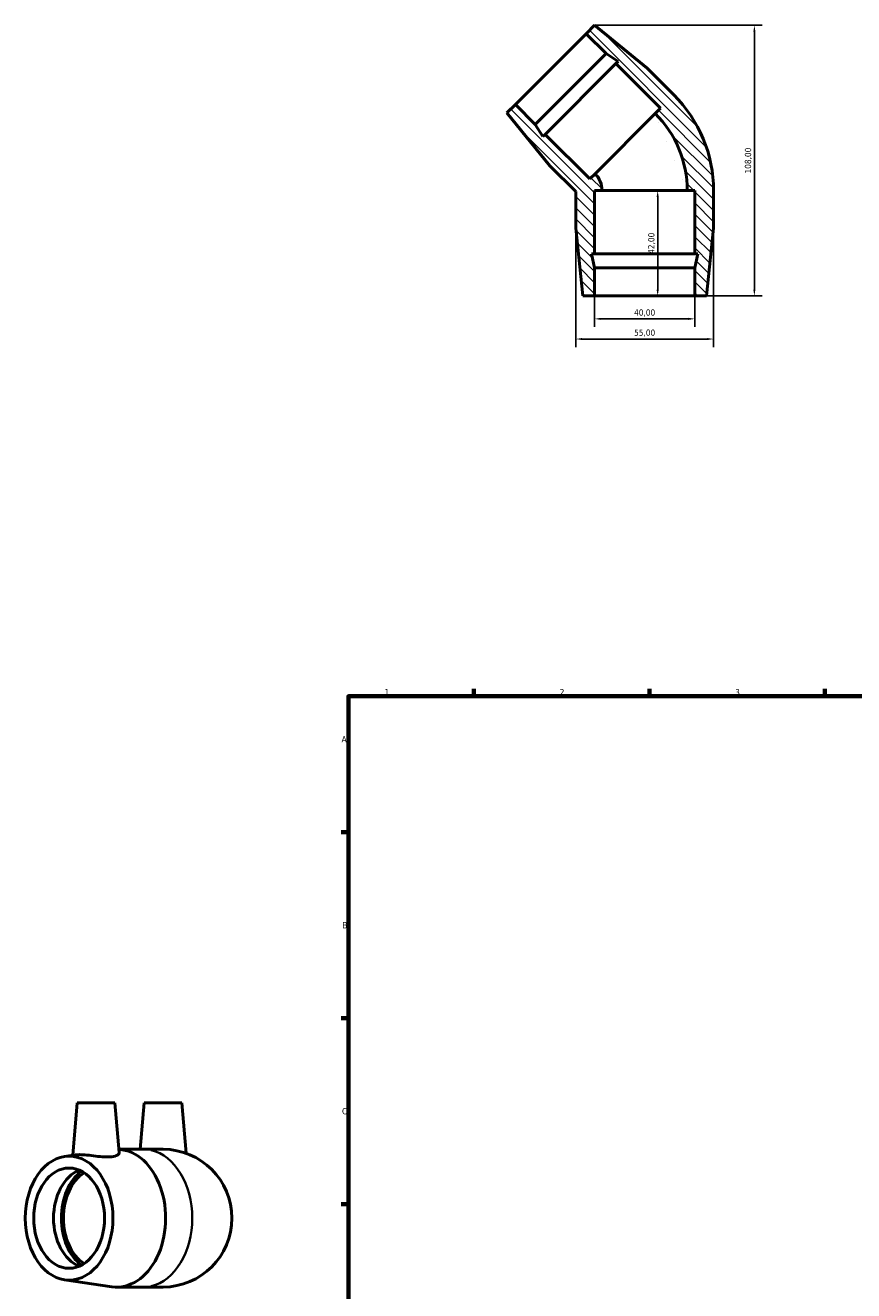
# Model space of a CAD drawing. Header units: millimetres. Extents: x -109 to 1271, y -161 to 853.
# Tile 2 of 5: x -109 to 222, y 337 to 842. Entities that reach past the tile are written whole.
import ezdxf

# ---------------------------------------------------------------- set-up
doc = ezdxf.new("R2010")
doc.units = ezdxf.units.MM
for name, color, linetype, lineweight in [('Border (ISO)', 7, 'Continuous', 70), ('Dimension (ISO)', 7, 'Continuous', 25), ('Hatch (ISO)', 7, 'Continuous', 18), ('Visible (ISO)', 7, 'Continuous', 50), ('Visible Narrow (ISO)', 7, 'Continuous', 35)]:
    doc.layers.add(name, color=color, linetype=linetype, lineweight=lineweight)
doc.styles.add('Note Text (ISO)', font='tahoma.ttf')
doc.dimstyles.new('Default (ISO)', dxfattribs={"dimtxt": 2.5, "dimasz": 2.5, "dimexe": 3.175, "dimexo": 0, "dimgap": 0.762, "dimtad": 1, "dimrnd": 1e-08, "dimzin": 0, "dimtxsty": 'Note Text (ISO)', "dimcen": 0.09, "dimdle": 10, "dimclrd": 256, "dimclre": 256, "dimclrt": 232, "dimazin": 0, "dimtfac": 1.40208, "dimtmove": 0, "dimatfit": 3, "dimfxl": 1, "dimtolj": 1, "dimtzin": 0, "dimlwd": -1, "dimlwe": -1, "dimarcsym": 0})

# ---------------------------------------------------------------- blocks, each defined once
blk = doc.blocks.new('Borders Default Border')
at = {"layer": 'Border (ISO)'}
for p, q in [((70.08, 574), (70.08, 576.9)), ((140.17, 574), (140.17, 576.9)), ((210.25, 574), (210.25, 576.9)), ((20, 519.75), (17.1, 519.75)), ((20, 445.5), (17.1, 445.5)), ((20, 371.25), (17.1, 371.25))]:
    blk.add_line(p, q, dxfattribs=at)
at = {"layer": 'Border (ISO)', "flags": 128}
blk.add_lwpolyline([(20, 20), (20, 574), (821, 574), (821, 20), (20, 20)], dxfattribs=at)
at = {"layer": 'Border (ISO)', "color": 232, "true_color": 0xca0064, "char_height": 2.5, "attachment_point": 7, "style": 'Note Text (ISO)'}
for s, insert in [('1', (34.48, 574.4)), ('2', (104.37, 574.4)), ('3', (174.43, 574.35)), ('A', (17.29, 555.62)), ('B', (17.59, 481.37)), ('C', (17.43, 407.08))]:
    blk.add_mtext(s, dxfattribs=dict(at, insert=insert))
blk = doc.blocks.new('*D11')
at = {"layer": 'Defpoints', "color": 0, "transparency": 16777216}
for p in [(118.31, 841.82), (182.1, 841.82), (138.29, 733.82)]:
    blk.add_point(p, dxfattribs=at)
at = {"layer": 'Dimension (ISO)', "transparency": 16777216}
for p, q in [((118.31, 841.82), (185.28, 841.82)), ((182.1, 736.32), (182.1, 839.32)), ((138.29, 733.82), (185.28, 733.82))]:
    blk.add_line(p, q, dxfattribs=at)
for points in [[(181.69, 839.32), (182.52, 839.32), (182.1, 841.82)], [(181.69, 736.32), (182.52, 736.32), (182.1, 733.82)]]:
    blk.add_solid(points, dxfattribs=at)
at = {"layer": 'Dimension (ISO)', "color": 232, "true_color": 0xca0064, "transparency": 16777216, "insert": (179.75, 787.82), "char_height": 2.5, "attachment_point": 5, "rotation": 90, "style": 'Note Text (ISO)'}
blk.add_mtext('\\A1;108,00', dxfattribs=at)
blk = doc.blocks.new('*D12')
at = {"layer": 'Defpoints', "color": 0, "transparency": 16777216}
for p in [(138.29, 775.82), (143.49, 775.82), (138.29, 733.82)]:
    blk.add_point(p, dxfattribs=at)
at = {"layer": 'Dimension (ISO)', "transparency": 16777216}
for p, q in [((138.29, 775.82), (146.67, 775.82)), ((143.49, 736.32), (143.49, 773.32)), ((138.29, 733.82), (146.67, 733.82))]:
    blk.add_line(p, q, dxfattribs=at)
for points in [[(143.07, 773.32), (143.91, 773.32), (143.49, 775.82)], [(143.07, 736.32), (143.91, 736.32), (143.49, 733.82)]]:
    blk.add_solid(points, dxfattribs=at)
at = {"layer": 'Dimension (ISO)', "color": 232, "true_color": 0xca0064, "transparency": 16777216, "insert": (141.14, 754.82), "char_height": 2.5, "attachment_point": 5, "rotation": 90, "style": 'Note Text (ISO)'}
blk.add_mtext('\\A1;42,00', dxfattribs=at)
blk = doc.blocks.new('*D13')
at = {"layer": 'Defpoints', "color": 0, "transparency": 16777216}
for p in [(118.29, 733.82), (158.29, 733.82), (158.29, 724.64)]:
    blk.add_point(p, dxfattribs=at)
at = {"layer": 'Dimension (ISO)', "transparency": 16777216}
for p, q in [((118.29, 733.82), (118.29, 721.46)), ((158.29, 733.82), (158.29, 721.46)), ((120.79, 724.64), (155.79, 724.64))]:
    blk.add_line(p, q, dxfattribs=at)
for points in [[(120.79, 725.06), (120.79, 724.22), (118.29, 724.64)], [(155.79, 725.06), (155.79, 724.22), (158.29, 724.64)]]:
    blk.add_solid(points, dxfattribs=at)
at = {"layer": 'Dimension (ISO)', "color": 232, "true_color": 0xca0064, "transparency": 16777216, "insert": (138.29, 726.99), "char_height": 2.5, "attachment_point": 5, "style": 'Note Text (ISO)'}
blk.add_mtext('\\A1;40,00', dxfattribs=at)
blk = doc.blocks.new('*D14')
at = {"layer": 'Defpoints', "color": 0, "transparency": 16777216}
for p in [(110.79, 760.82), (165.79, 760.82), (165.79, 716.59)]:
    blk.add_point(p, dxfattribs=at)
at = {"layer": 'Dimension (ISO)', "transparency": 16777216}
for p, q in [((110.79, 760.82), (110.79, 713.41)), ((165.79, 760.82), (165.79, 713.41)), ((113.29, 716.59), (163.29, 716.59))]:
    blk.add_line(p, q, dxfattribs=at)
for points in [[(113.29, 717.01), (113.29, 716.17), (110.79, 716.59)], [(163.29, 717.01), (163.29, 716.17), (165.79, 716.59)]]:
    blk.add_solid(points, dxfattribs=at)
at = {"layer": 'Dimension (ISO)', "color": 232, "true_color": 0xca0064, "transparency": 16777216, "insert": (138.29, 718.94), "char_height": 2.5, "attachment_point": 5, "style": 'Note Text (ISO)'}
blk.add_mtext('\\A1;55,00', dxfattribs=at)

msp = doc.modelspace()

# ---------------------------------------------------------------- hatches: boundary and pattern name
at = {"layer": 'Hatch (ISO)'}
h = msp.add_hatch(dxfattribs=at)
h.set_pattern_fill('ANSI31', color=256, scale=25.4, angle=90, style=0)
h.set_pattern_definition([(135, (420.9383, -241.5947), (-2.245064, -2.245064), [])])
edge = h.paths.add_edge_path()
edge.add_ellipse((111.705, 775.819), major_axis=(54.088, 0), ratio=1, start_angle=0, end_angle=45)
edge.add_line((149.951, 814.065), (139.345, 824.672))
edge.add_line((139.345, 824.672), (118.308, 841.819))
edge.add_line((118.308, 841.819), (114.95, 838.46))
edge.add_line((114.95, 838.46), (122.869, 830.541))
edge.add_line((122.869, 830.541), (127.671, 827.422))
edge.add_line((127.671, 827.422), (126.829, 826.581))
edge.add_line((126.829, 826.581), (144.648, 808.762))
edge.add_line((144.648, 808.762), (142.527, 806.64))
edge.add_ellipse((111.705, 775.819), major_axis=(30.821, 30.821), ratio=1, start_angle=315, end_angle=360, ccw=False)
edge.add_line((155.293, 775.819), (158.293, 775.819))
edge.add_line((158.293, 775.819), (158.293, 750.619))
edge.add_line((158.293, 750.619), (159.484, 750.619))
edge.add_line((159.484, 750.619), (158.293, 745.019))
edge.add_line((158.293, 745.019), (158.293, 733.819))
edge.add_line((158.293, 733.819), (163.043, 733.819))
edge.add_line((163.043, 733.819), (165.793, 760.819))
edge.add_line((165.793, 760.819), (165.793, 775.819))
edge = h.paths.add_edge_path()
edge.add_line((100.454, 785.781), (110.793, 775.441))
edge.add_line((110.793, 775.441), (110.793, 760.819))
edge.add_line((110.793, 760.819), (113.543, 733.819))
edge.add_line((113.543, 733.819), (118.293, 733.819))
edge.add_line((118.293, 733.819), (118.293, 745.019))
edge.add_line((118.293, 745.019), (117.103, 750.619))
edge.add_line((117.103, 750.619), (118.293, 750.619))
edge.add_line((118.293, 750.619), (118.293, 775.819))
edge.add_line((118.293, 775.819), (121.293, 775.819))
edge.add_ellipse((111.705, 775.819), major_axis=(9.588, 0), ratio=1, start_angle=0, end_angle=45)
edge.add_line((118.485, 782.599), (116.364, 780.477))
edge.add_line((116.364, 780.477), (98.545, 798.296))
edge.add_line((98.545, 798.296), (97.703, 797.455))
edge.add_line((97.703, 797.455), (94.585, 802.256))
edge.add_line((94.585, 802.256), (86.665, 810.176))
edge.add_line((86.665, 810.176), (83.307, 806.817))
edge.add_line((83.307, 806.817), (100.454, 785.781))

# ---------------------------------------------------------------- linework, layer by layer
at = {"layer": 'Visible (ISO)'}
for p, q in [((86.665, 810.176), (114.95, 838.46)), ((118.308, 841.819), (114.95, 838.46)), ((114.95, 838.46), (122.869, 830.541)), ((139.345, 824.672), (118.308, 841.819)), ((94.585, 802.256), (122.869, 830.541)), ((122.869, 830.541), (127.671, 827.422)), ((98.545, 798.296), (126.829, 826.581)), ((127.671, 827.422), (126.829, 826.581)), ((126.829, 826.581), (144.648, 808.762)), ((149.951, 814.065), (139.345, 824.672)), ((86.665, 810.176), (83.307, 806.817)), ((94.585, 802.256), (86.665, 810.176)), ((144.648, 808.762), (142.527, 806.64)), ((83.307, 806.817), (100.454, 785.781)), ((118.485, 782.599), (142.527, 806.64)), ((97.703, 797.455), (94.585, 802.256)), ((98.545, 798.296), (97.703, 797.455)), ((116.364, 780.477), (98.545, 798.296)), ((100.454, 785.781), (110.793, 775.441)), ((118.485, 782.599), (116.364, 780.477)), ((110.793, 775.441), (110.793, 760.819)), ((118.293, 750.619), (118.293, 775.819)), ((118.293, 775.819), (121.293, 775.819)), ((155.293, 775.819), (121.293, 775.819)), ((155.293, 775.819), (158.293, 775.819)), ((158.293, 775.819), (158.293, 750.619)), ((165.793, 760.819), (165.793, 775.819)), ((110.793, 760.819), (113.543, 733.819)), ((163.043, 733.819), (165.793, 760.819)), ((118.293, 745.019), (117.103, 750.619)), ((117.103, 750.619), (118.293, 750.619)), ((158.293, 750.619), (118.293, 750.619)), ((158.293, 750.619), (159.484, 750.619)), ((159.484, 750.619), (158.293, 745.019)), ((118.293, 733.819), (118.293, 745.019)), ((158.293, 745.019), (118.293, 745.019)), ((158.293, 745.019), (158.293, 733.819)), ((113.543, 733.819), (118.293, 733.819)), ((158.293, 733.819), (118.293, 733.819)), ((158.293, 733.819), (163.043, 733.819)), ((-88.252, 411.677), (-90.082, 390.763)), ((-88.252, 411.677), (-73.252, 411.677)), ((-73.252, 411.677), (-71.516, 391.839)), ((-61.523, 411.677), (-63.142, 393.177)), ((-61.523, 411.677), (-46.523, 411.677)), ((-46.523, 411.677), (-44.764, 391.572)), ((-93.292, 390.299), (-88.908, 390.933)), ((-71.633, 393.177), (-61.811, 393.177)), ((-54.023, 393.177), (-61.811, 393.177)), ((-93.292, 341.056), (-74.398, 338.32)), ((-72.417, 338.177), (-61.811, 338.177)), ((-61.811, 338.177), (-54.023, 338.177))]:
    msp.add_line(p, q, dxfattribs=at)
for centre, radius, start, end in [((111.705, 775.819), 54.088, 0, 45), ((111.705, 775.819), 43.588, 0, 45), ((111.705, 775.819), 9.588, 0, 45), ((-54.023, 365.677), 27.5, 270, 90)]:
    msp.add_arc(centre, radius, start, end, dxfattribs=at)
for major_axis in [(0, -24.75), (0, -20)]:
    msp.add_ellipse((-91.509, 365.677), major_axis=major_axis, ratio=0.7071068, dxfattribs=at)
for centre, major_axis, start_param, end_param in [((-72.417, 365.677), (0, 27.5), 3.0395639, 6.2427564), ((-83.59, 365.677), (0, -20), 3.4253868, 5.9993912), ((-79.63, 365.677), (0, 21.19), 0.4839393, 2.6576534), ((-79.63, 365.677), (0, 20), 0.4334453, 2.7081473)]:
    msp.add_ellipse(centre, major_axis=major_axis, ratio=0.7071068, start_param=start_param, end_param=end_param, dxfattribs=at)
for points, knots in [([(-74.423, 390.206), (-75.254, 390.098), (-76.296, 390.074), (-78.557, 390.187), (-79.774, 390.318), (-82.047, 390.587), (-83.26, 390.742), (-85.496, 390.966), (-86.519, 391.029), (-87.929, 391.029), (-88.47, 390.995), (-88.907, 390.933)], [0, 0, 0, 0, 0.3419525, 0.3419525, 0.6839049, 0.6839049, 1.0288583, 1.0288583, 1.3738117, 1.3738117, 1.6267581, 1.6267581, 1.6267581, 1.6267581]), ([(-71.516, 391.839), (-71.515, 391.822), (-71.514, 391.804), (-71.514, 391.482), (-71.757, 391.134), (-72.76, 390.551), (-73.523, 390.323), (-74.423, 390.206)], [4.91260516, 4.91260516, 4.91260516, 4.91260516, 4.93380343, 4.93380343, 5.30423601, 5.30423601, 5.6746686, 5.6746686, 5.6746686, 5.6746686])]:
    msp.add_open_spline(points, degree=3, knots=knots, dxfattribs=at)
at = {"layer": 'Visible Narrow (ISO)'}
msp.add_ellipse((-61.811, 365.677), major_axis=(0, 27.5), ratio=0.7071068, start_param=3.2986723, end_param=6.1261057, dxfattribs=at)

# ---------------------------------------------------------------- block references
msp.add_blockref('Borders Default Border', (0, 0))

# ---------------------------------------------------------------- dimensions: what is measured, and where the dimension line sits
at = {"layer": 'Dimension (ISO)'}
for base, p2, picture, middle in [((182.103, 841.819), (118.308, 841.819), '*D11', (179.752, 787.819)), ((143.49, 775.819), (138.293, 775.819), '*D12', (141.142, 754.819))]:
    dim = msp.add_linear_dim(base=base, p1=(138.293, 733.819), p2=p2, angle=90, dimstyle='Default (ISO)', dxfattribs=at)
    dim.commit()
    dim.dimension.update_dxf_attribs({"geometry": picture, "text_midpoint": middle})
for base, p1, p2, picture, middle in [((165.793, 716.589), (110.793, 760.819), (165.793, 760.819), '*D14', (138.293, 718.937)), ((158.293, 724.64), (118.293, 733.819), (158.293, 733.819), '*D13', (138.293, 726.988))]:
    dim = msp.add_linear_dim(base=base, p1=p1, p2=p2, dimstyle='Default (ISO)', dxfattribs=at)
    dim.commit()
    dim.dimension.update_dxf_attribs({"geometry": picture, "text_midpoint": middle})

doc.saveas('drawing.dxf')
